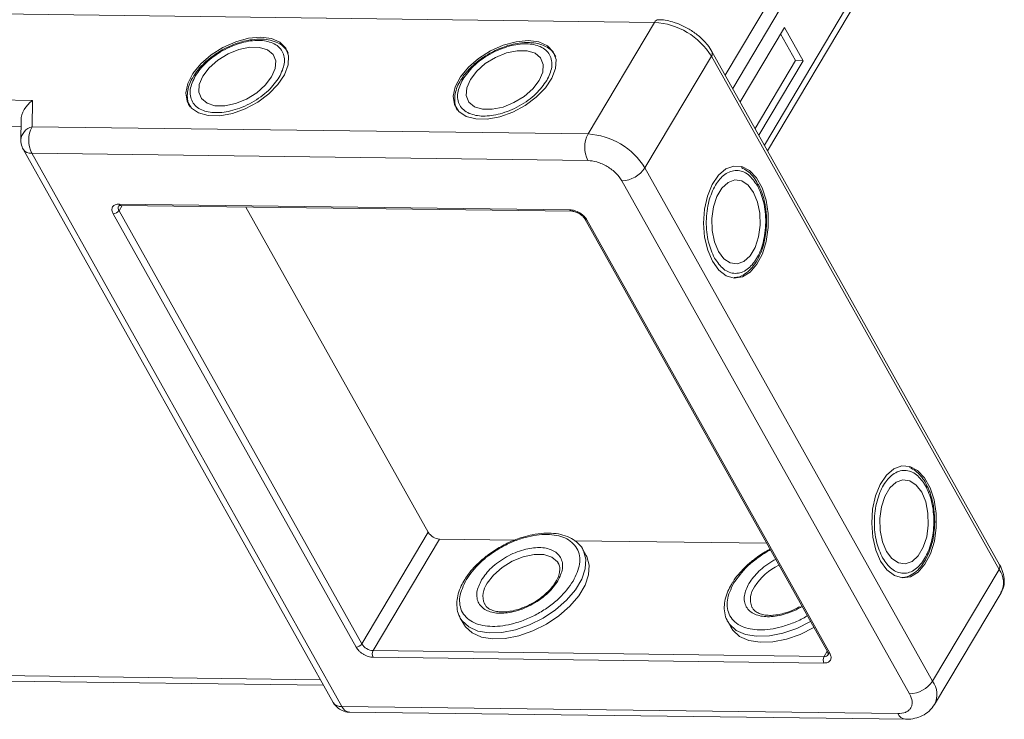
# Model space of a CAD drawing. Header units: millimetres. Extents: x -1055 to 1009, y -247 to 1211.
# Tile 41 of 51: x 369 to 445, y 1009 to 1063. Entities that reach past the tile are written whole.
import ezdxf

# ---------------------------------------------------------------- set-up
doc = ezdxf.new("R2010")
doc.units = ezdxf.units.MM

msp = doc.modelspace()

# ---------------------------------------------------------------- linework, layer by layer
at = {"color": 7, "linetype": 'Continuous', "lineweight": 15}
for p, q in [((431.177, 1071.55), (423.31, 1058.324)), ((423.887, 1057.294), (432.055, 1071.028)), ((434.506, 1066.653), (426.338, 1052.92)), ((426.576, 1052.493), (434.568, 1065.93)), ((363.263, 1063.106), (417.854, 1062.403)), ((417.854, 1062.403), (412.727, 1053.784)), ((427.882, 1062.013), (424.463, 1056.265)), ((429.324, 1059.44), (427.882, 1062.013)), ((428.734, 1059.448), (427.581, 1061.506)), ((417.118, 1051.173), (422.245, 1059.792)), ((422.245, 1059.792), (444.448, 1020.162)), ((444.488, 1020.522), (422.285, 1060.153)), ((425.617, 1054.206), (428.734, 1059.448)), ((425.905, 1053.692), (429.324, 1059.44)), ((429.324, 1059.44), (428.734, 1059.448)), ((369.834, 1056.38), (343.446, 1056.719)), ((369.807, 1054.337), (369.834, 1056.38)), ((343.42, 1054.676), (368.952, 1054.347)), ((368.959, 1054.854), (368.939, 1053.326)), ((412.727, 1053.784), (369.807, 1054.337)), ((369.123, 1052.601), (393.057, 1009.883)), ((369.781, 1052.293), (393.714, 1009.575)), ((369.781, 1052.293), (412.701, 1051.741)), ((439.321, 1011.542), (417.118, 1051.173)), ((415.336, 1050.174), (437.539, 1010.544)), ((376.756, 1048.265), (376.517, 1047.863)), ((376.523, 1048.374), (411.325, 1047.926)), ((376.669, 1048.266), (411.471, 1047.819)), ((386.315, 1048.142), (400.386, 1023.028)), ((394.814, 1014.159), (376.071, 1047.614)), ((395.259, 1014.409), (376.517, 1047.863)), ((412.477, 1047.22), (431.22, 1013.766)), ((412.642, 1047.143), (431.385, 1013.689)), ((395.259, 1014.409), (400.386, 1023.028)), ((396.138, 1013.887), (401.264, 1022.506)), ((401.264, 1022.506), (407.08, 1022.431)), ((411.683, 1022.372), (426.506, 1022.181)), ((412.578, 1021.238), (412.318, 1021.701)), ((444.448, 1020.162), (439.321, 1011.542)), ((439.477, 1009.734), (444.603, 1018.353)), ((404.754, 1017.464), (404.73, 1017.509)), ((425.399, 1017.198), (425.375, 1017.243)), ((402.863, 1016.404), (402.831, 1016.465)), ((402.863, 1016.404), (403.123, 1015.941)), ((423.508, 1016.138), (423.475, 1016.2)), ((423.508, 1016.138), (423.768, 1015.675)), ((430.932, 1012.928), (396.131, 1013.376)), ((430.939, 1013.439), (396.138, 1013.887)), ((431.178, 1013.841), (430.939, 1013.439)), ((392.072, 1011.639), (367.353, 1011.958)), ((367.937, 1011.527), (392.311, 1011.213)), ((436.634, 1009.022), (393.714, 1009.575)), ((394.299, 1009.144), (437.219, 1008.592))]:
    msp.add_line(p, q, dxfattribs=at)
at = {"color": 7, "linetype": 'Continuous', "lineweight": 15, "flags": 128}
for points in [[(387.456, 1061.262), (386.519, 1061.178), (385.528, 1060.908), (384.543, 1060.469), (383.628, 1059.888), (382.84, 1059.203), (382.229, 1058.456), (381.832, 1057.695), (381.674, 1056.966), (381.767, 1056.316), (382.103, 1055.786), (382.662, 1055.408), (383.409, 1055.207), (384.296, 1055.196), (385.268, 1055.375), (386.264, 1055.732), (387.221, 1056.246), (388.079, 1056.883), (388.785, 1057.605), (389.293, 1058.365), (389.572, 1059.117), (389.605, 1059.811), (389.389, 1060.406), (388.938, 1060.864), (388.28, 1061.155), (387.456, 1061.262)], [(382.993, 1058.254), (382.718, 1057.61), (382.681, 1057.015), (382.883, 1056.518), (383.31, 1056.159), (383.926, 1055.966), (384.682, 1055.957), (385.515, 1056.13), (386.36, 1056.473), (387.146, 1056.958), (387.812, 1057.544), (388.301, 1058.186), (388.576, 1058.83), (388.614, 1059.425), (388.411, 1059.922), (387.984, 1060.281), (387.368, 1060.473), (386.613, 1060.483), (385.779, 1060.309), (384.934, 1059.966), (384.148, 1059.482), (383.483, 1058.895), (382.993, 1058.254)], [(408.101, 1060.996), (407.164, 1060.912), (406.173, 1060.642), (405.188, 1060.203), (404.273, 1059.623), (403.485, 1058.937), (402.873, 1058.191), (402.477, 1057.429), (402.319, 1056.7), (402.412, 1056.05), (402.748, 1055.52), (403.307, 1055.142), (404.053, 1054.942), (404.941, 1054.93), (405.913, 1055.109), (406.908, 1055.466), (407.866, 1055.98), (408.724, 1056.618), (409.429, 1057.339), (409.938, 1058.1), (410.217, 1058.851), (410.25, 1059.546), (410.034, 1060.14), (409.582, 1060.598), (408.925, 1060.889), (408.101, 1060.996)], [(403.638, 1057.988), (403.363, 1057.344), (403.325, 1056.749), (403.528, 1056.252), (403.955, 1055.893), (404.571, 1055.701), (405.327, 1055.691), (406.16, 1055.865), (407.005, 1056.207), (407.791, 1056.692), (408.457, 1057.279), (408.946, 1057.92), (409.221, 1058.564), (409.259, 1059.159), (409.056, 1059.656), (408.629, 1060.015), (408.013, 1060.208), (407.257, 1060.217), (406.424, 1060.044), (405.579, 1059.701), (404.793, 1059.216), (404.127, 1058.63), (403.638, 1057.988)], [(422.335, 1043.952), (422.822, 1043.28), (423.392, 1042.841), (424.01, 1042.663), (424.636, 1042.757), (425.231, 1043.117), (425.758, 1043.721), (426.183, 1044.531), (426.48, 1045.495), (426.631, 1046.554), (426.625, 1047.64), (426.464, 1048.686), (426.156, 1049.625), (425.723, 1050.399), (425.19, 1050.959), (424.591, 1051.27), (423.965, 1051.312), (423.349, 1051.083), (422.784, 1050.597), (422.304, 1049.885), (421.94, 1048.991), (421.714, 1047.971), (421.641, 1046.89), (421.725, 1045.816), (421.962, 1044.816), (422.335, 1043.952)], [(425.501, 1049.276), (425.081, 1049.836), (424.584, 1050.165), (424.052, 1050.238), (423.528, 1050.049), (423.053, 1049.611), (422.667, 1048.962), (422.4, 1048.153), (422.275, 1047.25), (422.301, 1046.327), (422.477, 1045.457), (422.787, 1044.712), (423.208, 1044.152), (423.704, 1043.822), (424.236, 1043.75), (424.761, 1043.939), (425.236, 1044.377), (425.622, 1045.026), (425.888, 1045.835), (426.014, 1046.738), (425.988, 1047.661), (425.812, 1048.531), (425.501, 1049.276)], [(435.311, 1020.791), (435.798, 1020.119), (436.368, 1019.68), (436.986, 1019.502), (437.612, 1019.596), (438.207, 1019.956), (438.733, 1020.56), (439.159, 1021.37), (439.456, 1022.334), (439.607, 1023.393), (439.601, 1024.479), (439.439, 1025.525), (439.132, 1026.464), (438.698, 1027.238), (438.166, 1027.799), (437.567, 1028.11), (436.94, 1028.152), (436.325, 1027.923), (435.76, 1027.437), (435.28, 1026.724), (434.916, 1025.83), (434.69, 1024.811), (434.617, 1023.73), (434.701, 1022.655), (434.938, 1021.655), (435.311, 1020.791)], [(438.477, 1026.115), (438.057, 1026.675), (437.56, 1027.005), (437.028, 1027.078), (436.504, 1026.888), (436.029, 1026.451), (435.643, 1025.801), (435.376, 1024.992), (435.251, 1024.09), (435.277, 1023.166), (435.453, 1022.297), (435.763, 1021.552), (436.184, 1020.992), (436.68, 1020.662), (437.212, 1020.589), (437.737, 1020.779), (438.212, 1021.216), (438.598, 1021.866), (438.864, 1022.674), (438.99, 1023.577), (438.963, 1024.501), (438.788, 1025.37), (438.477, 1026.115)], [(412.372, 1021.597), (412.547, 1020.964), (412.505, 1020.213), (412.233, 1019.407), (411.744, 1018.585), (411.061, 1017.785), (410.215, 1017.043), (409.247, 1016.396), (408.201, 1015.873), (407.127, 1015.499), (406.075, 1015.291), (405.093, 1015.259), (404.228, 1015.404), (403.52, 1015.72), (403.003, 1016.191), (402.863, 1016.404)], [(412.318, 1021.701), (412.358, 1021.626), (412.372, 1021.597)], [(403.123, 1015.941), (403.262, 1015.728), (403.78, 1015.257), (404.487, 1014.941), (405.352, 1014.796), (406.334, 1014.828), (407.387, 1015.036), (408.461, 1015.41), (409.507, 1015.933), (410.475, 1016.58), (411.32, 1017.321), (412.004, 1018.122), (412.493, 1018.944), (412.765, 1019.75), (412.807, 1020.501), (412.617, 1021.163), (412.578, 1021.238)], [(404.936, 1019.087), (405.426, 1019.728), (406.091, 1020.315), (406.878, 1020.799), (407.722, 1021.142), (408.556, 1021.316), (409.312, 1021.306), (409.928, 1021.114), (410.354, 1020.755), (410.434, 1020.629)], [(429.894, 1016.132), (429.892, 1016.131), (428.846, 1015.608), (427.772, 1015.233), (426.719, 1015.025), (425.738, 1014.993), (424.873, 1015.138), (424.165, 1015.454), (423.648, 1015.926), (423.508, 1016.138)], [(423.768, 1015.675), (423.907, 1015.462), (424.425, 1014.991), (425.132, 1014.675), (425.997, 1014.53), (426.979, 1014.562), (428.032, 1014.77), (429.106, 1015.144), (430.151, 1015.667), (430.154, 1015.669)]]:
    msp.add_lwpolyline(points, dxfattribs=at)
at = {"color": 7, "linetype": 'Continuous', "lineweight": 15}
for centre, radius, start, end in [((418.177, 1062.257), 0.355, 93.52862, 155.62297), ((417.53, 1056.861), 5.552, 31.86538, 86.65442), ((421.961, 1060.006), 0.356, 322.92762, 24.55976), ((370.082, 1053.222), 1.148, 103.86126, 174.93558), ((371.766, 1053.289), 2.221, 151.86538, 206.65442), ((414.686, 1052.737), 2.221, 151.86538, 206.65442), ((412.403, 1048.242), 5.552, 31.86538, 86.65442), ((369.718, 1053.014), 0.724, 214.84578, 275.02196), ((415.263, 1052.394), 2.221, 271.86957, 326.65022), ((376.793, 1048.069), 0.345, 152.33406, 216.61353), ((376.687, 1048.444), 0.178, 202.96105, 264.24656), ((376.053, 1048.169), 0.555, 271.86957, 326.65022), ((411.484, 1047.99), 0.172, 201.8766, 266.48705), ((412.622, 1047.314), 0.172, 212.15568, 276.63627), ((401.329, 1023.614), 1.11, 211.86538, 266.65442), ((429.592, 1016.226), 4.777, 116.64181, 147.09644), ((444.155, 1020.377), 0.363, 323.63456, 23.5651), ((443.056, 1019.131), 1.732, 333.31625, 36.51573), ((406.24, 1018.114), 1.627, 143.27378, 201.8553), ((426.885, 1017.848), 1.627, 143.27378, 201.8553), ((394.796, 1014.714), 0.555, 271.86957, 326.65022), ((396.202, 1014.995), 1.11, 211.86538, 266.65442), ((396.627, 1013.625), 0.555, 151.86538, 206.65442), ((431.429, 1013.177), 0.555, 151.86538, 206.65442), ((430.979, 1013.802), 0.365, 263.72676, 322.60364), ((431.369, 1013.87), 0.182, 214.9547, 274.88524), ((437.466, 1012.763), 2.221, 271.86957, 326.65022), ((437.931, 1010.512), 1.73, 333.09117, 36.53829), ((393.651, 1010.296), 0.724, 214.81534, 275.02459), ((394.357, 1009.834), 0.693, 202.00407, 265.20355), ((437.3, 1009.314), 0.727, 203.64962, 263.44605)]:
    msp.add_arc(centre, radius, start, end, dxfattribs=at)
msp.add_ellipse((370.411, 1055.35), major_axis=(1.205, 1.175), ratio=0.68854, start_param=1.388354, end_param=2.538555, dxfattribs=at)
for points, knots in [([(420.518, 1061.885), (420.25, 1062.029), (419.875, 1062.23), (419.299, 1062.432), (418.818, 1062.551), (418.407, 1062.615), (418.194, 1062.605), (418.154, 1062.603)], [0, 0, 0, 0, 0.346217, 0.486057, 0.714863, 0.947179, 1, 1, 1, 1]), ([(422.282, 1060.152), (422.177, 1060.322), (421.988, 1060.63), (421.618, 1061.039), (421.155, 1061.468), (420.763, 1061.725), (420.518, 1061.885)], [0, 0, 0, 0, 0.257875, 0.465856, 0.665927, 1, 1, 1, 1]), ([(389.587, 1060.031), (389.494, 1060.184), (389.299, 1060.504), (388.806, 1060.836), (388.218, 1061.046), (387.537, 1061.132), (386.837, 1061.094), (386.183, 1060.965), (385.61, 1060.792), (385.054, 1060.575), (384.682, 1060.378), (384.493, 1060.279)], [0, 0, 0, 0, 0.118209, 0.24823, 0.374681, 0.493648, 0.628528, 0.731845, 0.812905, 0.905352, 1, 1, 1, 1]), ([(384.493, 1060.279), (384.207, 1060.104), (383.805, 1059.858), (383.282, 1059.431), (382.885, 1059.052), (382.531, 1058.646), (382.368, 1058.383), (382.305, 1058.281)], [0, 0, 0, 0, 0.317724, 0.445326, 0.654176, 0.866038, 1, 1, 1, 1]), ([(382.403, 1058.262), (382.655, 1058.612), (383.042, 1059.151), (383.833, 1059.795), (384.517, 1060.235), (385.252, 1060.591), (386.208, 1060.918), (387.346, 1061.076), (388.28, 1060.891), (388.835, 1060.545), (389.139, 1060.176), (389.293, 1059.724), (389.311, 1059.07), (389.057, 1058.529), (388.891, 1058.178)], [0, 0, 0, 0, 0.119728, 0.18418, 0.25, 0.31582, 0.380272, 0.5, 0.619728, 0.68418, 0.75, 0.81582, 0.880272, 1, 1, 1, 1]), ([(403.048, 1057.996), (403.3, 1058.346), (403.687, 1058.885), (404.478, 1059.529), (405.162, 1059.97), (405.897, 1060.325), (406.853, 1060.652), (407.991, 1060.81), (408.925, 1060.626), (409.48, 1060.279), (409.784, 1059.91), (409.937, 1059.459), (409.956, 1058.804), (409.701, 1058.264), (409.536, 1057.912)], [0, 0, 0, 0, 0.119728, 0.18418, 0.25, 0.31582, 0.380272, 0.5, 0.619728, 0.68418, 0.75, 0.81582, 0.880272, 1, 1, 1, 1]), ([(410.232, 1059.765), (410.139, 1059.918), (409.944, 1060.239), (409.45, 1060.57), (408.863, 1060.78), (408.181, 1060.866), (407.482, 1060.828), (406.828, 1060.7), (406.254, 1060.526), (405.699, 1060.309), (405.327, 1060.113), (405.138, 1060.013)], [0, 0, 0, 0, 0.118209, 0.24823, 0.374681, 0.493648, 0.628528, 0.731845, 0.812905, 0.905352, 1, 1, 1, 1]), ([(405.138, 1060.013), (404.852, 1059.838), (404.45, 1059.592), (403.927, 1059.166), (403.53, 1058.786), (403.176, 1058.381), (403.013, 1058.117), (402.95, 1058.015)], [0, 0, 0, 0, 0.317724, 0.445326, 0.654176, 0.866038, 1, 1, 1, 1]), ([(382.305, 1058.281), (382.26, 1058.214), (382.097, 1057.974), (381.919, 1057.546), (381.779, 1057.004), (381.788, 1056.466), (381.86, 1056.075), (381.984, 1055.908), (382, 1055.886)], [0, 0, 0, 0, 0.081798, 0.292125, 0.507678, 0.729974, 0.964839, 1, 1, 1, 1]), ([(388.891, 1058.178), (388.639, 1057.828), (388.252, 1057.289), (387.461, 1056.645), (386.777, 1056.204), (386.042, 1055.849), (385.086, 1055.522), (383.949, 1055.364), (383.014, 1055.548), (382.459, 1055.895), (382.155, 1056.264), (382.002, 1056.715), (381.983, 1057.37), (382.238, 1057.91), (382.403, 1058.262)], [0, 0, 0, 0, 0.119728, 0.18418, 0.25, 0.31582, 0.380272, 0.5, 0.619728, 0.68418, 0.75, 0.81582, 0.880272, 1, 1, 1, 1]), ([(402.95, 1058.015), (402.905, 1057.948), (402.742, 1057.708), (402.564, 1057.28), (402.424, 1056.738), (402.433, 1056.2), (402.505, 1055.81), (402.629, 1055.643), (402.645, 1055.621)], [0, 0, 0, 0, 0.081798, 0.292125, 0.507678, 0.729974, 0.964839, 1, 1, 1, 1]), ([(409.536, 1057.912), (409.284, 1057.562), (408.897, 1057.023), (408.106, 1056.379), (407.422, 1055.938), (406.687, 1055.583), (405.731, 1055.256), (404.593, 1055.098), (403.659, 1055.283), (403.104, 1055.629), (402.8, 1055.998), (402.647, 1056.449), (402.628, 1057.104), (402.883, 1057.645), (403.048, 1057.996)], [0, 0, 0, 0, 0.119728, 0.18418, 0.25, 0.31582, 0.380272, 0.5, 0.619728, 0.68418, 0.75, 0.81582, 0.880272, 1, 1, 1, 1]), ([(368.939, 1053.326), (368.954, 1053.142), (368.974, 1052.887), (369.093, 1052.664), (369.126, 1052.602)], [0, 0, 0, 0, 0.721721, 1, 1, 1, 1]), ([(412.701, 1051.741), (412.935, 1051.717), (413.297, 1051.681), (413.817, 1051.483), (414.21, 1051.28), (414.577, 1051.031), (414.998, 1050.669), (415.203, 1050.368), (415.336, 1050.174)], [0, 0, 0, 0, 0.239443, 0.369779, 0.5, 0.630336, 0.760557, 1, 1, 1, 1]), ([(425.869, 1049.857), (425.833, 1049.93), (425.706, 1050.191), (425.425, 1050.559), (425.029, 1050.954), (424.719, 1051.112), (424.562, 1051.192)], [0, 0, 0, 0, 0.112587, 0.4016915, 0.6979811, 1, 1, 1, 1]), ([(422.486, 1044.205), (422.309, 1044.599), (422.036, 1045.204), (421.873, 1046.211), (421.834, 1047.024), (421.893, 1047.838), (422.088, 1048.829), (422.52, 1049.893), (423.147, 1050.61), (423.725, 1050.917), (424.196, 1050.996), (424.664, 1050.903), (425.24, 1050.592), (425.581, 1050.101), (425.803, 1049.783)], [0, 0, 0, 0, 0.119728, 0.18418, 0.25, 0.31582, 0.380272, 0.5, 0.619728, 0.68418, 0.75, 0.81582, 0.880272, 1, 1, 1, 1]), ([(425.803, 1049.783), (425.98, 1049.389), (426.253, 1048.784), (426.416, 1047.777), (426.455, 1046.964), (426.396, 1046.15), (426.201, 1045.159), (425.769, 1044.095), (425.142, 1043.378), (424.564, 1043.071), (424.092, 1042.992), (423.625, 1043.085), (423.049, 1043.396), (422.708, 1043.887), (422.486, 1044.205)], [0, 0, 0, 0, 0.119728, 0.18418, 0.25, 0.31582, 0.380272, 0.5, 0.619728, 0.68418, 0.75, 0.81582, 0.880272, 1, 1, 1, 1]), ([(426.505, 1046.964), (426.496, 1047.3), (426.484, 1047.771), (426.377, 1048.436), (426.246, 1048.97), (426.072, 1049.479), (425.926, 1049.752), (425.869, 1049.857)], [0, 0, 0, 0, 0.317759, 0.445376, 0.654252, 0.86614, 1, 1, 1, 1]), ([(376.071, 1047.614), (376.028, 1047.711), (375.963, 1047.86), (375.972, 1048.039), (376.018, 1048.16), (376.102, 1048.258), (376.255, 1048.351), (376.418, 1048.365), (376.523, 1048.374)], [0, 0, 0, 0, 0.239443, 0.369607, 0.5, 0.630164, 0.760557, 1, 1, 1, 1]), ([(376.492, 1048.228), (376.491, 1048.231), (376.49, 1048.236), (376.59, 1048.27), (376.659, 1048.265), (376.672, 1048.264)], [0, 0, 0, 0, 0.571155, 0.920837, 1, 1, 1, 1]), ([(411.325, 1047.926), (411.442, 1047.914), (411.622, 1047.896), (411.882, 1047.797), (412.079, 1047.696), (412.262, 1047.572), (412.473, 1047.39), (412.576, 1047.24), (412.642, 1047.143)], [0, 0, 0, 0, 0.239443, 0.369607, 0.5, 0.630164, 0.760557, 1, 1, 1, 1]), ([(411.473, 1047.816), (411.505, 1047.815), (411.571, 1047.814), (411.703, 1047.785), (411.865, 1047.731), (411.979, 1047.67), (412.043, 1047.635)], [0, 0, 0, 0, 0.201696, 0.42933, 0.680831, 1, 1, 1, 1]), ([(412.043, 1047.635), (412.123, 1047.581), (412.235, 1047.507), (412.359, 1047.383), (412.433, 1047.297), (412.463, 1047.242), (412.474, 1047.221)], [0, 0, 0, 0, 0.423553, 0.587865, 0.842758, 1, 1, 1, 1]), ([(424.006, 1042.701), (424.096, 1042.705), (424.382, 1042.718), (424.831, 1042.955), (425.307, 1043.354), (425.722, 1043.902), (426.039, 1044.527), (426.255, 1045.157), (426.391, 1045.741), (426.481, 1046.33), (426.497, 1046.751), (426.505, 1046.964)], [0, 0, 0, 0, 0.0634292, 0.2015349, 0.3358501, 0.4622181, 0.6054759, 0.7152068, 0.8013094, 0.8995107, 1, 1, 1, 1]), ([(435.462, 1021.045), (435.284, 1021.438), (435.012, 1022.043), (434.849, 1023.05), (434.809, 1023.863), (434.869, 1024.677), (435.064, 1025.669), (435.496, 1026.733), (436.123, 1027.449), (436.701, 1027.757), (437.172, 1027.836), (437.64, 1027.743), (438.216, 1027.431), (438.557, 1026.941), (438.779, 1026.622)], [0, 0, 0, 0, 0.119728, 0.18418, 0.25, 0.31582, 0.380272, 0.5, 0.619728, 0.68418, 0.75, 0.81582, 0.880272, 1, 1, 1, 1]), ([(438.845, 1026.697), (438.809, 1026.77), (438.682, 1027.031), (438.4, 1027.398), (438.004, 1027.793), (437.695, 1027.951), (437.538, 1028.031)], [0, 0, 0, 0, 0.112587, 0.401692, 0.697981, 1, 1, 1, 1]), ([(438.779, 1026.622), (438.956, 1026.229), (439.229, 1025.624), (439.391, 1024.617), (439.431, 1023.804), (439.371, 1022.989), (439.177, 1021.998), (438.745, 1020.934), (438.118, 1020.217), (437.54, 1019.91), (437.068, 1019.831), (436.601, 1019.924), (436.024, 1020.236), (435.683, 1020.726), (435.462, 1021.045)], [0, 0, 0, 0, 0.119728, 0.18418, 0.25, 0.31582, 0.380272, 0.5, 0.619728, 0.68418, 0.75, 0.81582, 0.880272, 1, 1, 1, 1]), ([(439.481, 1023.803), (439.472, 1024.139), (439.46, 1024.61), (439.352, 1025.276), (439.222, 1025.81), (439.048, 1026.319), (438.901, 1026.591), (438.845, 1026.697)], [0, 0, 0, 0, 0.317759, 0.445376, 0.654252, 0.86614, 1, 1, 1, 1]), ([(436.982, 1019.54), (437.072, 1019.544), (437.358, 1019.557), (437.807, 1019.794), (438.283, 1020.193), (438.698, 1020.742), (439.015, 1021.366), (439.23, 1021.997), (439.367, 1022.58), (439.456, 1023.169), (439.473, 1023.59), (439.481, 1023.803)], [0, 0, 0, 0, 0.063429, 0.201535, 0.33585, 0.462218, 0.605476, 0.715207, 0.801309, 0.899511, 1, 1, 1, 1]), ([(403.317, 1019.363), (403.638, 1019.809), (404.131, 1020.495), (405.138, 1021.314), (406.009, 1021.875), (406.944, 1022.328), (408.16, 1022.744), (409.608, 1022.945), (410.797, 1022.71), (411.504, 1022.269), (411.891, 1021.8), (412.086, 1021.225), (412.109, 1020.392), (411.786, 1019.704), (411.575, 1019.257)], [0, 0, 0, 0, 0.119728, 0.18418, 0.25, 0.31582, 0.380272, 0.5, 0.619728, 0.68418, 0.75, 0.81582, 0.880272, 1, 1, 1, 1]), ([(412.376, 1021.581), (412.373, 1021.59), (412.301, 1021.815), (411.993, 1022.167), (411.463, 1022.578), (410.808, 1022.836), (410.088, 1022.964), (409.291, 1022.972), (408.498, 1022.866), (407.769, 1022.682), (407.122, 1022.46), (406.537, 1022.21), (406.154, 1022.005), (405.987, 1021.915)], [0, 0, 0, 0, 0.005332, 0.1258492, 0.2416002, 0.355505, 0.465495, 0.5705542, 0.6876772, 0.775761, 0.8483025, 0.9336224, 1, 1, 1, 1]), ([(405.987, 1021.915), (405.665, 1021.72), (405.212, 1021.446), (404.615, 1020.977), (404.146, 1020.559), (403.671, 1020.036), (403.355, 1019.638), (403.232, 1019.414), (403.214, 1019.381)], [0, 0, 0, 0, 0.280673, 0.393553, 0.578771, 0.767378, 0.96632, 1, 1, 1, 1]), ([(410.396, 1019.272), (410.546, 1019.591), (410.777, 1020.083), (410.761, 1020.678), (410.621, 1021.088), (410.344, 1021.424), (409.84, 1021.739), (408.991, 1021.906), (407.956, 1021.763), (407.088, 1021.466), (406.419, 1021.142), (405.798, 1020.742), (405.079, 1020.156), (404.726, 1019.666), (404.497, 1019.348)], [0, 0, 0, 0, 0.119728, 0.18418, 0.25, 0.31582, 0.380272, 0.5, 0.619728, 0.68418, 0.75, 0.81582, 0.880272, 1, 1, 1, 1]), ([(426.765, 1021.718), (426.72, 1021.695), (426.342, 1021.501), (425.859, 1021.177), (425.259, 1020.712), (424.791, 1020.293), (424.316, 1019.77), (424, 1019.373), (423.877, 1019.148), (423.859, 1019.116)], [0, 0, 0, 0, 0.035963, 0.306542, 0.415363, 0.59392, 0.775743, 0.967531, 1, 1, 1, 1]), ([(423.962, 1019.097), (424.283, 1019.544), (424.775, 1020.232), (425.786, 1021.042), (426.396, 1021.465), (426.754, 1021.635), (426.799, 1021.657)], [0, 0, 0, 0, 0.461375, 0.709741, 0.963378, 1, 1, 1, 1]), ([(427.207, 1020.929), (427.162, 1020.908), (426.893, 1020.781), (426.444, 1020.472), (425.723, 1019.893), (425.371, 1019.401), (425.142, 1019.082)], [0, 0, 0, 0, 0.050531, 0.300506, 0.545286, 1, 1, 1, 1]), ([(410.417, 1020.622), (410.445, 1020.58), (410.536, 1020.442), (410.558, 1020.142), (410.488, 1019.733), (410.297, 1019.286), (410.001, 1018.841), (409.639, 1018.441), (409.259, 1018.1), (408.863, 1017.802), (408.568, 1017.628), (408.433, 1017.548)], [0, 0, 0, 0, 0.064639, 0.213061, 0.340302, 0.461766, 0.602854, 0.712369, 0.803559, 0.910695, 1, 1, 1, 1]), ([(444.59, 1018.378), (444.655, 1018.488), (444.823, 1018.77), (444.875, 1019.316), (444.767, 1019.913), (444.62, 1020.321), (444.492, 1020.511), (444.485, 1020.522)], [0, 0, 0, 0, 0.17547, 0.449364, 0.726639, 0.984439, 1, 1, 1, 1]), ([(403.214, 1019.381), (403.116, 1019.217), (402.898, 1018.852), (402.689, 1018.278), (402.572, 1017.665), (402.614, 1017.065), (402.701, 1016.652), (402.825, 1016.481), (402.831, 1016.474)], [0, 0, 0, 0, 0.161823, 0.359748, 0.56186, 0.770225, 0.99028, 1, 1, 1, 1]), ([(411.575, 1019.257), (411.255, 1018.811), (410.761, 1018.126), (409.755, 1017.306), (408.884, 1016.745), (407.949, 1016.292), (406.732, 1015.876), (405.285, 1015.675), (404.096, 1015.91), (403.389, 1016.351), (403.002, 1016.82), (402.807, 1017.395), (402.784, 1018.228), (403.107, 1018.916), (403.317, 1019.363)], [0, 0, 0, 0, 0.119728, 0.18418, 0.25, 0.31582, 0.380272, 0.5, 0.619728, 0.68418, 0.75, 0.81582, 0.880272, 1, 1, 1, 1]), ([(404.497, 1019.348), (404.347, 1019.029), (404.116, 1018.537), (404.132, 1017.942), (404.272, 1017.532), (404.549, 1017.196), (405.053, 1016.881), (405.902, 1016.714), (406.936, 1016.857), (407.805, 1017.154), (408.474, 1017.478), (409.095, 1017.878), (409.814, 1018.464), (410.167, 1018.954), (410.396, 1019.272)], [0, 0, 0, 0, 0.119728, 0.18418, 0.25, 0.31582, 0.380272, 0.5, 0.619728, 0.68418, 0.75, 0.81582, 0.880272, 1, 1, 1, 1]), ([(423.859, 1019.116), (423.761, 1018.951), (423.542, 1018.586), (423.334, 1018.012), (423.217, 1017.399), (423.259, 1016.8), (423.345, 1016.387), (423.47, 1016.216), (423.475, 1016.208)], [0, 0, 0, 0, 0.161823, 0.359748, 0.56186, 0.770225, 0.99028, 1, 1, 1, 1]), ([(429.645, 1016.578), (429.603, 1016.551), (429.271, 1016.335), (428.59, 1016.032), (427.38, 1015.607), (425.929, 1015.411), (424.741, 1015.644), (424.034, 1016.085), (423.647, 1016.555), (423.452, 1017.129), (423.428, 1017.962), (423.752, 1018.65), (423.962, 1019.097)], [0, 0, 0, 0, 0.012513, 0.099174, 0.184035, 0.341675, 0.499316, 0.584176, 0.670838, 0.757499, 0.84236, 1, 1, 1, 1]), ([(425.142, 1019.082), (424.992, 1018.763), (424.761, 1018.272), (424.777, 1017.676), (424.917, 1017.266), (425.193, 1016.931), (425.698, 1016.616), (426.547, 1016.449), (427.583, 1016.589), (428.447, 1016.892), (428.946, 1017.116), (429.195, 1017.279), (429.237, 1017.306)], [0, 0, 0, 0, 0.156855, 0.241293, 0.327523, 0.413753, 0.498191, 0.655046, 0.811901, 0.896339, 0.982569, 1, 1, 1, 1]), ([(408.433, 1017.548), (408.173, 1017.416), (407.809, 1017.231), (407.263, 1017.048), (406.816, 1016.936), (406.319, 1016.873), (405.855, 1016.879), (405.443, 1016.954), (405.103, 1017.099), (404.861, 1017.279), (404.784, 1017.437), (404.751, 1017.507)], [0, 0, 0, 0, 0.162901, 0.228053, 0.333924, 0.440155, 0.550607, 0.662868, 0.778276, 0.902285, 1, 1, 1, 1]), ([(429.078, 1017.283), (428.818, 1017.151), (428.454, 1016.966), (427.908, 1016.782), (427.461, 1016.67), (426.964, 1016.608), (426.5, 1016.613), (426.087, 1016.688), (425.748, 1016.834), (425.506, 1017.014), (425.429, 1017.172), (425.395, 1017.241)], [0, 0, 0, 0, 0.162901, 0.228053, 0.333924, 0.440155, 0.550607, 0.662868, 0.778276, 0.902285, 1, 1, 1, 1]), ([(396.131, 1013.376), (396.014, 1013.388), (395.833, 1013.406), (395.573, 1013.505), (395.377, 1013.606), (395.193, 1013.731), (394.982, 1013.912), (394.88, 1014.062), (394.814, 1014.159)], [0, 0, 0, 0, 0.2394429, 0.3696073, 0.4999999, 0.6301644, 0.7605571, 1, 1, 1, 1]), ([(431.385, 1013.689), (431.427, 1013.592), (431.493, 1013.442), (431.483, 1013.264), (431.438, 1013.142), (431.353, 1013.044), (431.201, 1012.951), (431.038, 1012.937), (430.932, 1012.928)], [0, 0, 0, 0, 0.239443, 0.369607, 0.5, 0.630164, 0.760557, 1, 1, 1, 1]), ([(431.217, 1013.767), (431.225, 1013.754), (431.253, 1013.708), (431.271, 1013.645), (431.274, 1013.591), (431.277, 1013.587), (431.268, 1013.582), (431.265, 1013.581)], [0, 0, 0, 0, 0.08898, 0.3352678, 0.5881371, 0.8910322, 1, 1, 1, 1]), ([(437.539, 1010.544), (437.624, 1010.35), (437.755, 1010.05), (437.736, 1009.693), (437.645, 1009.451), (437.475, 1009.255), (437.171, 1009.068), (436.845, 1009.04), (436.634, 1009.022)], [0, 0, 0, 0, 0.239443, 0.369779, 0.5, 0.630336, 0.760557, 1, 1, 1, 1]), ([(393.059, 1009.884), (393.066, 1009.871), (393.133, 1009.729), (393.351, 1009.486), (393.748, 1009.24), (394.096, 1009.121), (394.281, 1009.15), (394.297, 1009.152)], [0, 0, 0, 0, 0.029889, 0.313124, 0.62695, 0.967544, 1, 1, 1, 1]), ([(437.217, 1008.599), (437.258, 1008.596), (437.507, 1008.579), (437.957, 1008.649), (438.545, 1008.847), (439.089, 1009.199), (439.343, 1009.549), (439.471, 1009.726)], [0, 0, 0, 0, 0.045161, 0.275049, 0.511569, 0.752735, 1, 1, 1, 1])]:
    msp.add_open_spline(points, degree=3, knots=knots, dxfattribs=at)

doc.saveas('drawing.dxf')
